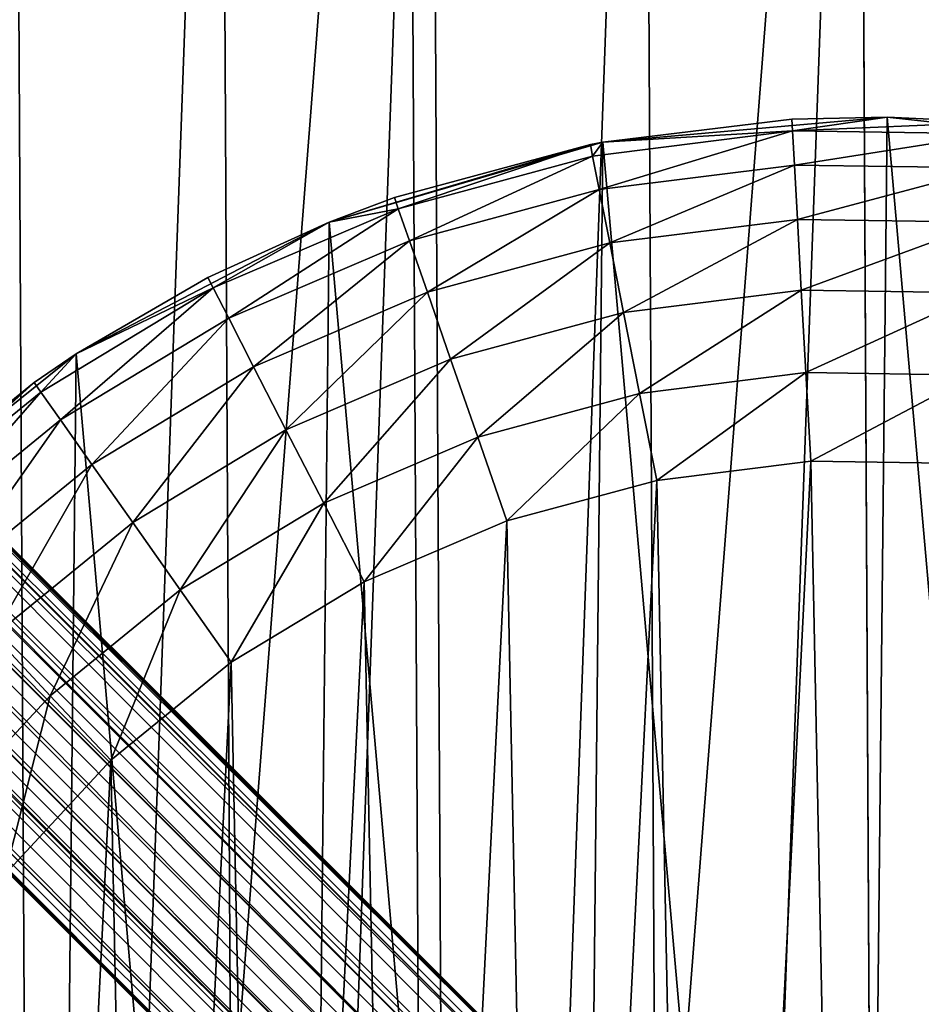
# Model space of a CAD drawing. Header units: millimetres. Extents: x -102 to 98, y 1 to 201.
# Tile 24 of 31: x -14 to -1, y 109 to 124. Entities that reach past the tile are written whole.
import ezdxf

# ---------------------------------------------------------------- set-up
doc = ezdxf.new("R2010")
doc.units = ezdxf.units.MM
doc.header["$LTSCALE"] = 25.4
doc.layers.get('0').update_dxf_attribs({"true_color": 0xff5454})

# ---------------------------------------------------------------- blocks, each defined once
blk = doc.blocks.new('COBA-ANTIQUE-I-9042.STL')
at = {"color": 39, "true_color": 0x42361f}
mesh = blk.add_polyface(dxfattribs=at)
corners = [(98.319, 201, -35.4), (-101.681, 1, -35.4), (-101.681, 201, -35.4), (98.319, 1, -35.4)]
mesh.append_faces([[corners[k] for k in face] for face in [(0, 1, 2), (1, 0, 3)]], dxfattribs={"vtx0": -1, "color": 39})
mesh = blk.add_polyface(dxfattribs=at)
corners = [(98.319, 1, -30), (-101.681, 201, -30), (-101.681, 1, -30), (98.319, 201, -30)]
mesh.append_faces([[corners[k] for k in face] for face in [(0, 1, 2), (1, 0, 3)]], dxfattribs={"vtx0": -1, "color": 39})
at = {"color": 250, "true_color": 0x262626}
mesh = blk.add_polyface(dxfattribs=at)
corners = [(-68.079, 169.717, -45.849), (-4.916, 106.638, -45.4), (-68.295, 169.696, -46.25)]
mesh.append_faces([[corners[k] for k in face] for face in [(0, 1, 2)]], dxfattribs={"color": 250})
mesh = blk.add_polyface(dxfattribs=at)
corners = [(-68.174, 169.709, -44.741), (-4.931, 106.629, -45.155), (-67.999, 169.722, -45.4)]
mesh.append_faces([[corners[k] for k in face] for face in [(0, 1, 2)]], dxfattribs={"color": 250})
mesh = blk.add_polyface(dxfattribs=at)
corners = [(-4.916, 106.638, -45.4), (-68.079, 169.717, -45.849), (-67.999, 169.722, -45.4)]
mesh.append_faces([[corners[k] for k in face] for face in [(0, 1, 2)]], dxfattribs={"color": 250})
mesh = blk.add_polyface(dxfattribs=at)
corners = [(-4.931, 106.629, -45.155), (-4.916, 106.638, -45.4), (-67.999, 169.722, -45.4)]
mesh.append_faces([[corners[k] for k in face] for face in [(0, 1, 2)]], dxfattribs={"color": 250})
mesh = blk.add_polyface(dxfattribs=at)
corners = [(-5.637, 106.158, -43.928), (-68.848, 169.591, -44.03), (-69.018, 169.539, -43.928)]
mesh.append_faces([[corners[k] for k in face] for face in [(0, 1, 2)]], dxfattribs={"color": 250})
mesh = blk.add_polyface(dxfattribs=at)
corners = [(-68.848, 169.591, -46.77), (66.857, 33.663, -46.872), (-69.018, 169.539, -46.872), (66.909, 33.833, -46.77)]
mesh.append_faces([[corners[k] for k in face] for face in [(0, 1, 2), (1, 0, 3)]], dxfattribs={"vtx0": -1, "color": 250})
mesh = blk.add_polyface(dxfattribs=at)
corners = [(-5.117, 106.518, -44.55), (-68.295, 169.696, -44.55), (-68.848, 169.591, -44.03)]
mesh.append_faces([[corners[k] for k in face] for face in [(0, 1, 2)]], dxfattribs={"color": 250})
mesh = blk.add_polyface(dxfattribs=at)
corners = [(-68.295, 169.696, -46.25), (66.909, 33.833, -46.77), (-68.848, 169.591, -46.77), (67.014, 34.386, -46.25)]
mesh.append_faces([[corners[k] for k in face] for face in [(0, 1, 2), (1, 0, 3)]], dxfattribs={"vtx0": -1, "color": 250})
mesh = blk.add_polyface(dxfattribs=at)
corners = [(-5.117, 106.518, -44.55), (-68.848, 169.591, -44.03), (-5.637, 106.158, -43.928)]
mesh.append_faces([[corners[k] for k in face] for face in [(0, 1, 2)]], dxfattribs={"color": 250})
mesh = blk.add_polyface(dxfattribs=at)
corners = [(-5.117, 106.518, -44.55), (-68.174, 169.709, -44.741), (-68.295, 169.696, -44.55)]
mesh.append_faces([[corners[k] for k in face] for face in [(0, 1, 2)]], dxfattribs={"color": 250})
mesh = blk.add_polyface(dxfattribs=at)
corners = [(3.957, 97.766, -45.4), (67.035, 34.602, -45.849), (-68.295, 169.696, -46.25)]
mesh.append_faces([[corners[k] for k in face] for face in [(0, 1, 2)]], dxfattribs={"color": 250})
mesh = blk.add_polyface(dxfattribs=at)
corners = [(3.957, 97.766, -45.4), (-68.295, 169.696, -46.25), (-4.916, 106.638, -45.4)]
mesh.append_faces([[corners[k] for k in face] for face in [(0, 1, 2)]], dxfattribs={"color": 250})
mesh = blk.add_polyface(dxfattribs=at)
corners = [(67.035, 34.602, -45.849), (67.014, 34.386, -46.25), (-68.295, 169.696, -46.25)]
mesh.append_faces([[corners[k] for k in face] for face in [(0, 1, 2)]], dxfattribs={"color": 250})
mesh = blk.add_polyface(dxfattribs=at)
corners = [(-68.174, 169.709, -44.741), (-5.117, 106.518, -44.55), (-4.931, 106.629, -45.155)]
mesh.append_faces([[corners[k] for k in face] for face in [(0, 1, 2)]], dxfattribs={"color": 250})
mesh = blk.add_polyface(dxfattribs=at)
corners = [(-5.955, 105.898, -43.758), (-69.018, 169.539, -43.928), (-69.408, 169.363, -43.761)]
mesh.append_faces([[corners[k] for k in face] for face in [(0, 1, 2)]], dxfattribs={"color": 250})
mesh = blk.add_polyface(dxfattribs=at)
corners = [(-69.018, 169.539, -46.872), (66.682, 33.274, -47.039), (-69.408, 169.364, -47.039), (66.857, 33.663, -46.872)]
mesh.append_faces([[corners[k] for k in face] for face in [(0, 1, 2), (1, 0, 3)]], dxfattribs={"vtx0": -1, "color": 250})
mesh = blk.add_polyface(dxfattribs=at)
corners = [(-5.637, 106.158, -43.928), (-69.018, 169.539, -43.928), (-5.955, 105.898, -43.758)]
mesh.append_faces([[corners[k] for k in face] for face in [(0, 1, 2)]], dxfattribs={"color": 250})
mesh = blk.add_polyface(dxfattribs=at)
corners = [(-69.408, 169.364, -47.039), (66.406, 32.912, -47.1), (-69.769, 169.088, -47.1), (66.682, 33.274, -47.039)]
mesh.append_faces([[corners[k] for k in face] for face in [(0, 1, 2), (1, 0, 3)]], dxfattribs={"vtx0": -1, "color": 250})
mesh = blk.add_polyface(dxfattribs=at)
corners = [(-6.278, 105.596, -43.7), (-69.408, 169.363, -43.761), (-69.769, 169.088, -43.7)]
mesh.append_faces([[corners[k] for k in face] for face in [(0, 1, 2)]], dxfattribs={"color": 250})
mesh = blk.add_polyface(dxfattribs=at)
corners = [(-5.955, 105.898, -43.758), (-69.408, 169.363, -43.761), (-6.278, 105.596, -43.7)]
mesh.append_faces([[corners[k] for k in face] for face in [(0, 1, 2)]], dxfattribs={"color": 250})
mesh = blk.add_polyface(dxfattribs=at)
corners = [(-6.579, 105.274, -43.758), (-69.769, 169.088, -43.7), (-70.045, 168.727, -43.761)]
mesh.append_faces([[corners[k] for k in face] for face in [(0, 1, 2)]], dxfattribs={"color": 250})
mesh = blk.add_polyface(dxfattribs=at)
corners = [(-69.769, 169.088, -47.1), (66.046, 32.637, -47.039), (-70.045, 168.726, -47.039), (66.406, 32.912, -47.1)]
mesh.append_faces([[corners[k] for k in face] for face in [(0, 1, 2), (1, 0, 3)]], dxfattribs={"vtx0": -1, "color": 250})
mesh = blk.add_polyface(dxfattribs=at)
corners = [(-6.278, 105.596, -43.7), (-69.769, 169.088, -43.7), (-6.579, 105.274, -43.758)]
mesh.append_faces([[corners[k] for k in face] for face in [(0, 1, 2)]], dxfattribs={"color": 250})
mesh = blk.add_polyface(dxfattribs=at)
corners = [(-6.839, 104.956, -43.928), (-70.045, 168.727, -43.761), (-70.22, 168.337, -43.928)]
mesh.append_faces([[corners[k] for k in face] for face in [(0, 1, 2)]], dxfattribs={"color": 250})
mesh = blk.add_polyface(dxfattribs=at)
corners = [(-70.045, 168.726, -47.039), (65.655, 32.461, -46.872), (-70.22, 168.337, -46.872), (66.046, 32.637, -47.039)]
mesh.append_faces([[corners[k] for k in face] for face in [(0, 1, 2), (1, 0, 3)]], dxfattribs={"vtx0": -1, "color": 250})
mesh = blk.add_polyface(dxfattribs=at)
corners = [(-6.579, 105.274, -43.758), (-70.045, 168.727, -43.761), (-6.839, 104.956, -43.928)]
mesh.append_faces([[corners[k] for k in face] for face in [(0, 1, 2)]], dxfattribs={"color": 250})
mesh = blk.add_polyface(dxfattribs=at)
corners = [(-6.839, 104.956, -43.928), (-70.22, 168.337, -43.928), (-70.272, 168.167, -44.03)]
mesh.append_faces([[corners[k] for k in face] for face in [(0, 1, 2)]], dxfattribs={"color": 250})
mesh = blk.add_polyface(dxfattribs=at)
corners = [(-70.22, 168.337, -46.872), (65.485, 32.409, -46.77), (-70.272, 168.167, -46.77), (65.655, 32.461, -46.872)]
mesh.append_faces([[corners[k] for k in face] for face in [(0, 1, 2), (1, 0, 3)]], dxfattribs={"vtx0": -1, "color": 250})
mesh = blk.add_polyface(dxfattribs=at)
corners = [(-7.199, 104.436, -44.55), (-70.272, 168.167, -44.03), (-70.377, 167.614, -44.55)]
mesh.append_faces([[corners[k] for k in face] for face in [(0, 1, 2)]], dxfattribs={"color": 250})
mesh = blk.add_polyface(dxfattribs=at)
corners = [(-70.272, 168.167, -46.77), (64.932, 32.304, -46.25), (-70.377, 167.614, -46.25), (65.485, 32.409, -46.77)]
mesh.append_faces([[corners[k] for k in face] for face in [(0, 1, 2), (1, 0, 3)]], dxfattribs={"vtx0": -1, "color": 250})
mesh = blk.add_polyface(dxfattribs=at)
corners = [(-6.839, 104.956, -43.928), (-70.272, 168.167, -44.03), (-7.199, 104.436, -44.55)]
mesh.append_faces([[corners[k] for k in face] for face in [(0, 1, 2)]], dxfattribs={"color": 250})
mesh = blk.add_polyface(dxfattribs=at)
corners = [(-70.377, 167.614, -44.55), (-70.398, 167.398, -44.952), (-7.311, 104.25, -45.155)]
mesh.append_faces([[corners[k] for k in face] for face in [(0, 1, 2)]], dxfattribs={"color": 250})
mesh = blk.add_polyface(dxfattribs=at)
corners = [(-70.377, 167.614, -46.25), (64.932, 32.304, -46.25), (-70.398, 167.398, -45.85)]
mesh.append_faces([[corners[k] for k in face] for face in [(0, 1, 2)]], dxfattribs={"color": 250})
mesh = blk.add_polyface(dxfattribs=at)
corners = [(-70.377, 167.614, -44.55), (-7.311, 104.25, -45.155), (-7.199, 104.436, -44.55)]
mesh.append_faces([[corners[k] for k in face] for face in [(0, 1, 2)]], dxfattribs={"color": 250})
mesh = blk.add_polyface(dxfattribs=at)
corners = [(-70.398, 167.398, -44.952), (-70.403, 167.318, -45.4), (-7.32, 104.234, -45.4)]
mesh.append_faces([[corners[k] for k in face] for face in [(0, 1, 2)]], dxfattribs={"color": 250})
mesh = blk.add_polyface(dxfattribs=at)
corners = [(-70.403, 167.318, -45.4), (-70.398, 167.398, -45.85), (-7.32, 104.234, -45.4)]
mesh.append_faces([[corners[k] for k in face] for face in [(0, 1, 2)]], dxfattribs={"color": 250})
mesh = blk.add_polyface(dxfattribs=at)
corners = [(-70.398, 167.398, -44.952), (-7.32, 104.234, -45.4), (-7.311, 104.25, -45.155)]
mesh.append_faces([[corners[k] for k in face] for face in [(0, 1, 2)]], dxfattribs={"color": 250})
mesh = blk.add_polyface(dxfattribs=at)
corners = [(-7.32, 104.234, -45.4), (-70.398, 167.398, -45.85), (64.932, 32.304, -46.25)]
mesh.append_faces([[corners[k] for k in face] for face in [(0, 1, 2)]], dxfattribs={"color": 250})
mesh = blk.add_polyface(dxfattribs=at)
corners = [(-41.527, 97.486, 0), (-40.509, 110.615, 0), (-41.562, 104.093, 0), (-40.405, 90.976, 0), (-38.397, 116.874, 0), (-38.227, 84.739, 0), (-35.283, 122.701, 0), (-35.052, 78.946, 0), (-31.253, 127.936, 0), (-30.967, 73.754, 0), (-26.416, 132.436, 0), (-26.083, 69.305, 0), (-20.905, 136.078, 0), (-20.533, 65.721, 0), (-14.869, 138.764, 0), (-14.47, 63.099, 0), (-8.473, 140.419, 0), (-8.057, 61.511, 0), (-1.893, 140.999, 0), (-1.47, 61.001, 0), (4.694, 140.489, 0), (5.11, 61.581, 0), (11.107, 138.901, 0), (11.506, 63.236, 0), (17.17, 136.279, 0), (17.542, 65.922, 0), (22.72, 132.695, 0), (23.053, 69.564, 0), (27.604, 128.246, 0), (27.89, 74.064, 0), (31.689, 123.054, 0), (31.92, 79.299, 0), (34.864, 117.261, 0), (35.034, 85.126, 0), (37.042, 111.024, 0), (37.146, 91.385, 0), (38.164, 104.514, 0), (38.199, 97.907, 0)]
mesh.append_faces([[corners[k] for k in face] for face in [(0, 1, 2), (36, 35, 37)]], dxfattribs={"vtx0": -1, "color": 250})
mesh.append_faces([[corners[k] for k in face] for face in [(1, 3, 4), (4, 5, 6), (6, 7, 8), (8, 9, 10), (10, 11, 12), (12, 13, 14), (14, 15, 16), (16, 17, 18), (18, 19, 20), (20, 21, 22), (22, 23, 24), (24, 25, 26), (26, 27, 28), (28, 29, 30), (30, 31, 32), (32, 33, 34), (34, 35, 36)]], dxfattribs={"vtx0": -1, "vtx1": -1, "color": 250})
mesh.append_faces([[corners[k] for k in face] for face in [(1, 0, 3), (4, 3, 5), (6, 5, 7), (8, 7, 9), (10, 9, 11), (12, 11, 13), (14, 13, 15), (16, 15, 17), (18, 17, 19), (20, 19, 21), (22, 21, 23), (24, 23, 25), (26, 25, 27), (28, 27, 29), (30, 29, 31), (32, 31, 33), (34, 33, 35)]], dxfattribs={"vtx0": -1, "vtx2": -1, "color": 250})
mesh = blk.add_polyface(dxfattribs=at)
corners = [(-39.568, 103.938, -30), (-39.535, 97.662, -30), (-39.681, 100.799, -30), (-39.196, 107.057, -30), (-39.13, 94.548, -30), (-38.567, 110.134, -30), (-38.469, 91.477, -30), (-37.687, 113.149, -30), (-37.557, 88.472, -30), (-36.561, 116.081, -30), (-36.4, 85.552, -30), (-35.196, 118.909, -30), (-35.006, 82.738, -30), (-33.603, 121.616, -30), (-33.384, 80.048, -30), (-31.792, 124.181, -30), (-31.545, 77.502, -30), (-29.774, 126.589, -30), (-29.503, 75.116, -30), (-27.565, 128.821, -30), (-27.27, 72.907, -30), (-25.18, 130.864, -30), (-24.863, 70.89, -30), (-22.633, 132.702, -30), (-22.297, 69.078, -30), (-19.944, 134.324, -30), (-19.591, 67.485, -30), (-17.129, 135.718, -30), (-16.762, 66.121, -30), (-14.21, 136.875, -30), (-13.83, 64.994, -30), (-11.204, 137.787, -30), (-10.815, 64.114, -30), (-8.134, 138.448, -30), (-7.738, 63.486, -30), (-5.019, 138.853, -30), (-4.62, 63.114, -30), (-1.882, 138.999, -30), (-1.481, 63.001, -30), (1.257, 138.886, -30), (1.656, 63.147, -30), (4.375, 138.514, -30), (4.771, 63.552, -30), (7.452, 137.886, -30), (7.841, 64.213, -30), (10.467, 137.006, -30), (10.847, 65.125, -30), (13.399, 135.879, -30), (13.766, 66.282, -30), (16.228, 134.515, -30), (16.581, 67.676, -30), (18.934, 132.922, -30), (19.27, 69.298, -30), (21.5, 131.11, -30), (21.817, 71.136, -30), (23.907, 129.093, -30), (24.202, 73.179, -30), (26.14, 126.884, -30), (26.412, 75.411, -30), (28.182, 124.498, -30), (28.429, 77.819, -30), (30.021, 121.952, -30), (30.24, 80.384, -30), (31.643, 119.262, -30), (31.834, 83.091, -30), (33.037, 116.448, -30), (33.198, 85.919, -30), (34.194, 113.528, -30), (34.324, 88.851, -30), (35.106, 110.523, -30), (35.204, 91.866, -30), (35.767, 107.452, -30), (35.833, 94.943, -30), (36.172, 104.338, -30), (36.205, 98.062, -30), (36.318, 101.201, -30)]
mesh.append_faces([[corners[k] for k in face] for face in [(0, 1, 2), (74, 73, 75)]], dxfattribs={"vtx0": -1, "color": 250})
mesh.append_faces([[corners[k] for k in face] for face in [(1, 3, 4), (4, 5, 6), (6, 7, 8), (8, 9, 10), (10, 11, 12), (12, 13, 14), (14, 15, 16), (16, 17, 18), (18, 19, 20), (20, 21, 22), (22, 23, 24), (24, 25, 26), (26, 27, 28), (28, 29, 30), (30, 31, 32), (32, 33, 34), (34, 35, 36), (36, 37, 38), (38, 39, 40), (40, 41, 42), (42, 43, 44), (44, 45, 46), (46, 47, 48), (48, 49, 50), (50, 51, 52), (52, 53, 54), (54, 55, 56), (56, 57, 58), (58, 59, 60), (60, 61, 62), (62, 63, 64), (64, 65, 66), (66, 67, 68), (68, 69, 70), (70, 71, 72), (72, 73, 74)]], dxfattribs={"vtx0": -1, "vtx1": -1, "color": 250})
mesh.append_faces([[corners[k] for k in face] for face in [(1, 0, 3), (4, 3, 5), (6, 5, 7), (8, 7, 9), (10, 9, 11), (12, 11, 13), (14, 13, 15), (16, 15, 17), (18, 17, 19), (20, 19, 21), (22, 21, 23), (24, 23, 25), (26, 25, 27), (28, 27, 29), (30, 29, 31), (32, 31, 33), (34, 33, 35), (36, 35, 37), (38, 37, 39), (40, 39, 41), (42, 41, 43), (44, 43, 45), (46, 45, 47), (48, 47, 49), (50, 49, 51), (52, 51, 53), (54, 53, 55), (56, 55, 57), (58, 57, 59), (60, 59, 61), (62, 61, 63), (64, 63, 65), (66, 65, 67), (68, 67, 69), (70, 69, 71), (72, 71, 73)]], dxfattribs={"vtx0": -1, "vtx2": -1, "color": 250})
mesh = blk.add_polyface(dxfattribs=at)
corners = [(-22.479, 105.361, -110.4), (-22.565, 97.07, -110.4), (-22.93, 101.22, -110.4), (-21.397, 93.071, -110.4), (-21.229, 109.335, -110.4), (-19.471, 89.377, -110.4), (-19.227, 112.988, -110.4), (-16.862, 86.13, -110.4), (-16.551, 116.181, -110.4), (-13.669, 83.454, -110.4), (-13.304, 118.79, -110.4), (-10.016, 81.453, -110.4), (-9.61, 120.715, -110.4), (-6.042, 80.202, -110.4), (-5.611, 121.883, -110.4), (-1.901, 79.751, -110.4), (-1.462, 122.249, -110.4), (2.249, 80.117, -110.4), (2.679, 121.798, -110.4), (6.247, 81.285, -110.4), (6.653, 120.547, -110.4), (9.941, 83.21, -110.4), (10.306, 118.546, -110.4), (13.188, 85.819, -110.4), (13.499, 115.87, -110.4), (15.864, 89.012, -110.4), (16.108, 112.623, -110.4), (17.866, 92.665, -110.4), (18.034, 108.929, -110.4), (19.116, 96.639, -110.4), (19.202, 104.93, -110.4), (19.567, 100.78, -110.4)]
mesh.append_faces([[corners[k] for k in face] for face in [(0, 1, 2), (29, 30, 31)]], dxfattribs={"vtx0": -1, "color": 250})
mesh.append_faces([[corners[k] for k in face] for face in [(1, 0, 3), (3, 4, 5), (5, 6, 7), (7, 8, 9), (9, 10, 11), (11, 12, 13), (13, 14, 15), (15, 16, 17), (17, 18, 19), (19, 20, 21), (21, 22, 23), (23, 24, 25), (25, 26, 27), (27, 28, 29)]], dxfattribs={"vtx0": -1, "vtx1": -1, "color": 250})
mesh.append_faces([[corners[k] for k in face] for face in [(3, 0, 4), (5, 4, 6), (7, 6, 8), (9, 8, 10), (11, 10, 12), (13, 12, 14), (15, 14, 16), (17, 16, 18), (19, 18, 20), (21, 20, 22), (23, 22, 24), (25, 24, 26), (27, 26, 28), (29, 28, 30)]], dxfattribs={"vtx0": -1, "vtx2": -1, "color": 250})
mesh = blk.add_polyface(dxfattribs=at)
corners = [(-2.852, 122.218, -50.4), (-1.462, 122.249, -110.4), (-5.611, 121.883, -110.4)]
mesh.append_faces([[corners[k] for k in face] for face in [(0, 1, 2)]], dxfattribs={"color": 250})
mesh = blk.add_polyface(dxfattribs=at)
corners = [(-2.852, 122.218, -50.4), (-5.611, 121.883, -110.4), (-5.611, 121.883, -50.4)]
mesh.append_faces([[corners[k] for k in face] for face in [(0, 1, 2)]], dxfattribs={"color": 250})
mesh = blk.add_polyface(dxfattribs=at)
corners = [(-2.843, 122.048, -49.106), (-2.852, 122.218, -50.4), (-5.611, 121.883, -50.4)]
mesh.append_faces([[corners[k] for k in face] for face in [(0, 1, 2)]], dxfattribs={"color": 250})
mesh = blk.add_polyface(dxfattribs=at)
corners = [(-1.462, 122.249, -50.4), (-1.462, 122.249, -110.4), (-2.852, 122.218, -50.4)]
mesh.append_faces([[corners[k] for k in face] for face in [(0, 1, 2)]], dxfattribs={"color": 250})
mesh = blk.add_polyface(dxfattribs=at)
corners = [(-2.843, 122.048, -49.106), (-1.462, 122.249, -50.4), (-2.852, 122.218, -50.4)]
mesh.append_faces([[corners[k] for k in face] for face in [(0, 1, 2)]], dxfattribs={"color": 250})
mesh = blk.add_polyface(dxfattribs=at)
corners = [(-2.843, 122.048, -49.106), (0.112, 122.174, -50.4), (-1.462, 122.249, -50.4)]
mesh.append_faces([[corners[k] for k in face] for face in [(0, 1, 2)]], dxfattribs={"color": 250})
mesh = blk.add_polyface(dxfattribs=at)
corners = [(0.098, 122.004, -49.106), (0.112, 122.174, -50.4), (-2.843, 122.048, -49.106)]
mesh.append_faces([[corners[k] for k in face] for face in [(0, 1, 2)]], dxfattribs={"color": 250})
mesh = blk.add_polyface(dxfattribs=at)
corners = [(0.112, 122.174, -50.4), (2.679, 121.798, -110.4), (-1.462, 122.249, -110.4)]
mesh.append_faces([[corners[k] for k in face] for face in [(0, 1, 2)]], dxfattribs={"color": 250})
mesh = blk.add_polyface(dxfattribs=at)
corners = [(0.112, 122.174, -50.4), (-1.462, 122.249, -110.4), (-1.462, 122.249, -50.4)]
mesh.append_faces([[corners[k] for k in face] for face in [(0, 1, 2)]], dxfattribs={"color": 250})
mesh = blk.add_polyface(dxfattribs=at)
corners = [(-2.843, 122.048, -49.106), (-5.611, 121.883, -50.4), (-5.761, 121.681, -49.106)]
mesh.append_faces([[corners[k] for k in face] for face in [(0, 1, 2)]], dxfattribs={"color": 250})
mesh = blk.add_polyface(dxfattribs=at)
corners = [(-5.664, 121.191, -47.9), (-2.843, 122.048, -49.106), (-5.761, 121.681, -49.106), (-2.815, 121.549, -47.9)]
mesh.append_faces([[corners[k] for k in face] for face in [(0, 1, 2), (1, 0, 3)]], dxfattribs={"vtx0": -1, "color": 250})
mesh = blk.add_polyface(dxfattribs=at)
corners = [(-2.815, 121.549, -47.9), (0.098, 122.004, -49.106), (-2.843, 122.048, -49.106), (0.056, 121.507, -47.9)]
mesh.append_faces([[corners[k] for k in face] for face in [(0, 1, 2), (1, 0, 3)]], dxfattribs={"vtx0": -1, "color": 250})
mesh = blk.add_polyface(dxfattribs=at)
corners = [(-5.794, 121.848, -50.4), (-5.611, 121.883, -110.4), (-9.61, 120.715, -110.4)]
mesh.append_faces([[corners[k] for k in face] for face in [(0, 1, 2)]], dxfattribs={"color": 250})
mesh = blk.add_polyface(dxfattribs=at)
corners = [(-5.794, 121.848, -50.4), (-9.61, 120.715, -110.4), (-8.655, 121.073, -50.4)]
mesh.append_faces([[corners[k] for k in face] for face in [(0, 1, 2)]], dxfattribs={"color": 250})
mesh = blk.add_polyface(dxfattribs=at)
corners = [(-8.599, 120.912, -49.106), (-5.794, 121.848, -50.4), (-8.655, 121.073, -50.4), (-5.761, 121.681, -49.106)]
mesh.append_faces([[corners[k] for k in face] for face in [(0, 1, 2), (1, 0, 3)]], dxfattribs={"vtx0": -1, "color": 250})
mesh = blk.add_polyface(dxfattribs=at)
corners = [(-5.611, 121.883, -50.4), (-5.611, 121.883, -110.4), (-5.794, 121.848, -50.4)]
mesh.append_faces([[corners[k] for k in face] for face in [(0, 1, 2)]], dxfattribs={"color": 250})
mesh = blk.add_polyface(dxfattribs=at)
corners = [(-5.761, 121.681, -49.106), (-5.611, 121.883, -50.4), (-5.794, 121.848, -50.4)]
mesh.append_faces([[corners[k] for k in face] for face in [(0, 1, 2)]], dxfattribs={"color": 250})
mesh = blk.add_polyface(dxfattribs=at)
corners = [(-8.435, 120.44, -47.9), (-5.761, 121.681, -49.106), (-8.599, 120.912, -49.106), (-5.664, 121.191, -47.9)]
mesh.append_faces([[corners[k] for k in face] for face in [(0, 1, 2), (1, 0, 3)]], dxfattribs={"vtx0": -1, "color": 250})
mesh = blk.add_polyface(dxfattribs=at)
corners = [(-5.51, 120.412, -46.864), (-2.815, 121.549, -47.9), (-5.664, 121.191, -47.9), (-2.771, 120.755, -46.864)]
mesh.append_faces([[corners[k] for k in face] for face in [(0, 1, 2), (1, 0, 3)]], dxfattribs={"vtx0": -1, "color": 250})
mesh = blk.add_polyface(dxfattribs=at)
corners = [(-2.771, 120.755, -46.864), (0.056, 121.507, -47.9), (-2.815, 121.549, -47.9), (-0.011, 120.715, -46.864)]
mesh.append_faces([[corners[k] for k in face] for face in [(0, 1, 2), (1, 0, 3)]], dxfattribs={"vtx0": -1, "color": 250})
mesh = blk.add_polyface(dxfattribs=at)
corners = [(-8.174, 119.69, -46.864), (-5.664, 121.191, -47.9), (-8.435, 120.44, -47.9), (-5.51, 120.412, -46.864)]
mesh.append_faces([[corners[k] for k in face] for face in [(0, 1, 2), (1, 0, 3)]], dxfattribs={"vtx0": -1, "color": 250})
mesh = blk.add_polyface(dxfattribs=at)
corners = [(-8.655, 121.073, -50.4), (-9.61, 120.715, -110.4), (-9.61, 120.715, -50.4)]
mesh.append_faces([[corners[k] for k in face] for face in [(0, 1, 2)]], dxfattribs={"color": 250})
mesh = blk.add_polyface(dxfattribs=at)
corners = [(-8.599, 120.912, -49.106), (-8.655, 121.073, -50.4), (-9.61, 120.715, -50.4)]
mesh.append_faces([[corners[k] for k in face] for face in [(0, 1, 2)]], dxfattribs={"color": 250})
mesh = blk.add_polyface(dxfattribs=at)
corners = [(-8.599, 120.912, -49.106), (-9.61, 120.715, -50.4), (-11.303, 119.756, -49.106)]
mesh.append_faces([[corners[k] for k in face] for face in [(0, 1, 2)]], dxfattribs={"color": 250})
mesh = blk.add_polyface(dxfattribs=at)
corners = [(-11.075, 119.311, -47.9), (-8.599, 120.912, -49.106), (-11.303, 119.756, -49.106), (-8.435, 120.44, -47.9)]
mesh.append_faces([[corners[k] for k in face] for face in [(0, 1, 2), (1, 0, 3)]], dxfattribs={"vtx0": -1, "color": 250})
mesh = blk.add_polyface(dxfattribs=at)
corners = [(-11.381, 119.907, -50.4), (-9.61, 120.715, -110.4), (-13.304, 118.79, -110.4)]
mesh.append_faces([[corners[k] for k in face] for face in [(0, 1, 2)]], dxfattribs={"color": 250})
mesh = blk.add_polyface(dxfattribs=at)
corners = [(-9.61, 120.715, -50.4), (-9.61, 120.715, -110.4), (-11.381, 119.907, -50.4)]
mesh.append_faces([[corners[k] for k in face] for face in [(0, 1, 2)]], dxfattribs={"color": 250})
mesh = blk.add_polyface(dxfattribs=at)
corners = [(-11.303, 119.756, -49.106), (-9.61, 120.715, -50.4), (-11.381, 119.907, -50.4)]
mesh.append_faces([[corners[k] for k in face] for face in [(0, 1, 2)]], dxfattribs={"color": 250})
mesh = blk.add_polyface(dxfattribs=at)
corners = [(-5.31, 119.396, -46.07), (-2.771, 120.755, -46.864), (-5.51, 120.412, -46.864), (-2.714, 119.722, -46.07)]
mesh.append_faces([[corners[k] for k in face] for face in [(0, 1, 2), (1, 0, 3)]], dxfattribs={"vtx0": -1, "color": 250})
mesh = blk.add_polyface(dxfattribs=at)
corners = [(-2.714, 119.722, -46.07), (-0.011, 120.715, -46.864), (-2.771, 120.755, -46.864), (-0.099, 119.683, -46.07)]
mesh.append_faces([[corners[k] for k in face] for face in [(0, 1, 2), (1, 0, 3)]], dxfattribs={"vtx0": -1, "color": 250})
mesh = blk.add_polyface(dxfattribs=at)
corners = [(-10.712, 118.604, -46.864), (-8.435, 120.44, -47.9), (-11.075, 119.311, -47.9), (-8.174, 119.69, -46.864)]
mesh.append_faces([[corners[k] for k in face] for face in [(0, 1, 2), (1, 0, 3)]], dxfattribs={"vtx0": -1, "color": 250})
mesh = blk.add_polyface(dxfattribs=at)
corners = [(-7.835, 118.712, -46.07), (-5.51, 120.412, -46.864), (-8.174, 119.69, -46.864), (-5.31, 119.396, -46.07)]
mesh.append_faces([[corners[k] for k in face] for face in [(0, 1, 2), (1, 0, 3)]], dxfattribs={"vtx0": -1, "color": 250})
mesh = blk.add_polyface(dxfattribs=at)
corners = [(-11.381, 119.907, -50.4), (-13.304, 118.79, -110.4), (-13.304, 118.79, -50.4)]
mesh.append_faces([[corners[k] for k in face] for face in [(0, 1, 2)]], dxfattribs={"color": 250})
mesh = blk.add_polyface(dxfattribs=at)
corners = [(-11.303, 119.756, -49.106), (-11.381, 119.907, -50.4), (-13.304, 118.79, -50.4)]
mesh.append_faces([[corners[k] for k in face] for face in [(0, 1, 2)]], dxfattribs={"color": 250})
mesh = blk.add_polyface(dxfattribs=at)
corners = [(-11.303, 119.756, -49.106), (-13.304, 118.79, -50.4), (-13.82, 118.234, -49.106)]
mesh.append_faces([[corners[k] for k in face] for face in [(0, 1, 2)]], dxfattribs={"color": 250})
mesh = blk.add_polyface(dxfattribs=at)
corners = [(-13.532, 117.826, -47.9), (-11.303, 119.756, -49.106), (-13.82, 118.234, -49.106), (-11.075, 119.311, -47.9)]
mesh.append_faces([[corners[k] for k in face] for face in [(0, 1, 2), (1, 0, 3)]], dxfattribs={"vtx0": -1, "color": 250})
mesh = blk.add_polyface(dxfattribs=at)
corners = [(-10.24, 117.683, -46.07), (-8.174, 119.69, -46.864), (-10.712, 118.604, -46.864), (-7.835, 118.712, -46.07)]
mesh.append_faces([[corners[k] for k in face] for face in [(0, 1, 2), (1, 0, 3)]], dxfattribs={"vtx0": -1, "color": 250})
mesh = blk.add_polyface(dxfattribs=at)
corners = [(-5.076, 118.212, -45.57), (-2.714, 119.722, -46.07), (-5.31, 119.396, -46.07), (-2.648, 118.517, -45.57)]
mesh.append_faces([[corners[k] for k in face] for face in [(0, 1, 2), (1, 0, 3)]], dxfattribs={"vtx0": -1, "color": 250})
mesh = blk.add_polyface(dxfattribs=at)
corners = [(-2.648, 118.517, -45.57), (-0.099, 119.683, -46.07), (-2.714, 119.722, -46.07), (-0.2, 118.481, -45.57)]
mesh.append_faces([[corners[k] for k in face] for face in [(0, 1, 2), (1, 0, 3)]], dxfattribs={"vtx0": -1, "color": 250})
mesh = blk.add_polyface(dxfattribs=at)
corners = [(-7.439, 117.572, -45.57), (-5.31, 119.396, -46.07), (-7.835, 118.712, -46.07), (-5.076, 118.212, -45.57)]
mesh.append_faces([[corners[k] for k in face] for face in [(0, 1, 2), (1, 0, 3)]], dxfattribs={"vtx0": -1, "color": 250})
mesh = blk.add_polyface(dxfattribs=at)
corners = [(-13.075, 117.176, -46.864), (-11.075, 119.311, -47.9), (-13.532, 117.826, -47.9), (-10.712, 118.604, -46.864)]
mesh.append_faces([[corners[k] for k in face] for face in [(0, 1, 2), (1, 0, 3)]], dxfattribs={"vtx0": -1, "color": 250})
mesh = blk.add_polyface(dxfattribs=at)
corners = [(-13.918, 118.373, -50.4), (-13.304, 118.79, -110.4), (-16.551, 116.181, -110.4)]
mesh.append_faces([[corners[k] for k in face] for face in [(0, 1, 2)]], dxfattribs={"color": 250})
mesh = blk.add_polyface(dxfattribs=at)
corners = [(-13.304, 118.79, -50.4), (-13.304, 118.79, -110.4), (-13.918, 118.373, -50.4)]
mesh.append_faces([[corners[k] for k in face] for face in [(0, 1, 2)]], dxfattribs={"color": 250})
mesh = blk.add_polyface(dxfattribs=at)
corners = [(-13.82, 118.234, -49.106), (-13.304, 118.79, -50.4), (-13.918, 118.373, -50.4)]
mesh.append_faces([[corners[k] for k in face] for face in [(0, 1, 2)]], dxfattribs={"color": 250})
mesh = blk.add_polyface(dxfattribs=at)
corners = [(-9.689, 116.61, -45.57), (-7.835, 118.712, -46.07), (-10.24, 117.683, -46.07), (-7.439, 117.572, -45.57)]
mesh.append_faces([[corners[k] for k in face] for face in [(0, 1, 2), (1, 0, 3)]], dxfattribs={"vtx0": -1, "color": 250})
mesh = blk.add_polyface(dxfattribs=at)
corners = [(-12.478, 116.329, -46.07), (-10.712, 118.604, -46.864), (-13.075, 117.176, -46.864), (-10.24, 117.683, -46.07)]
mesh.append_faces([[corners[k] for k in face] for face in [(0, 1, 2), (1, 0, 3)]], dxfattribs={"vtx0": -1, "color": 250})
mesh = blk.add_polyface(dxfattribs=at)
corners = [(-4.826, 116.943, -45.4), (-2.648, 118.517, -45.57), (-5.076, 118.212, -45.57), (-2.577, 117.225, -45.4)]
mesh.append_faces([[corners[k] for k in face] for face in [(0, 1, 2), (1, 0, 3)]], dxfattribs={"vtx0": -1, "color": 250})
mesh = blk.add_polyface(dxfattribs=at)
corners = [(-2.577, 117.225, -45.4), (-0.2, 118.481, -45.57), (-2.648, 118.517, -45.57), (-0.31, 117.192, -45.4)]
mesh.append_faces([[corners[k] for k in face] for face in [(0, 1, 2), (1, 0, 3)]], dxfattribs={"vtx0": -1, "color": 250})
mesh = blk.add_polyface(dxfattribs=at)
corners = [(-13.918, 118.373, -50.4), (-16.551, 116.181, -110.4), (-16.217, 116.501, -50.4)]
mesh.append_faces([[corners[k] for k in face] for face in [(0, 1, 2)]], dxfattribs={"color": 250})
mesh = blk.add_polyface(dxfattribs=at)
corners = [(-16.1, 116.377, -49.106), (-13.918, 118.373, -50.4), (-16.217, 116.501, -50.4), (-13.82, 118.234, -49.106)]
mesh.append_faces([[corners[k] for k in face] for face in [(0, 1, 2), (1, 0, 3)]], dxfattribs={"vtx0": -1, "color": 250})
mesh = blk.add_polyface(dxfattribs=at)
corners = [(-15.758, 116.013, -47.9), (-13.82, 118.234, -49.106), (-16.1, 116.377, -49.106), (-13.532, 117.826, -47.9)]
mesh.append_faces([[corners[k] for k in face] for face in [(0, 1, 2), (1, 0, 3)]], dxfattribs={"vtx0": -1, "color": 250})
mesh = blk.add_polyface(dxfattribs=at)
corners = [(-7.014, 116.35, -45.4), (-5.076, 118.212, -45.57), (-7.439, 117.572, -45.57), (-4.826, 116.943, -45.4)]
mesh.append_faces([[corners[k] for k in face] for face in [(0, 1, 2), (1, 0, 3)]], dxfattribs={"vtx0": -1, "color": 250})
mesh = blk.add_polyface(dxfattribs=at)
corners = [(-15.215, 115.433, -46.864), (-13.532, 117.826, -47.9), (-15.758, 116.013, -47.9), (-13.075, 117.176, -46.864)]
mesh.append_faces([[corners[k] for k in face] for face in [(0, 1, 2), (1, 0, 3)]], dxfattribs={"vtx0": -1, "color": 250})
mesh = blk.add_polyface(dxfattribs=at)
corners = [(-11.784, 115.344, -45.57), (-10.24, 117.683, -46.07), (-12.478, 116.329, -46.07), (-9.689, 116.61, -45.57)]
mesh.append_faces([[corners[k] for k in face] for face in [(0, 1, 2), (1, 0, 3)]], dxfattribs={"vtx0": -1, "color": 250})
mesh = blk.add_polyface(dxfattribs=at)
corners = [(-9.099, 115.459, -45.4), (-7.439, 117.572, -45.57), (-9.689, 116.61, -45.57), (-7.014, 116.35, -45.4)]
mesh.append_faces([[corners[k] for k in face] for face in [(0, 1, 2), (1, 0, 3)]], dxfattribs={"vtx0": -1, "color": 250})
mesh = blk.add_polyface(dxfattribs=at)
corners = [(-17.724, 98.414, -45.4), (-17.816, 102.936, -45.4), (-17.928, 100.672, -45.4), (-17.389, 105.163, -45.4), (-17.208, 96.206, -45.4), (-16.657, 107.308, -45.4), (-16.39, 94.092, -45.4), (-15.633, 109.331, -45.4), (-15.285, 92.112, -45.4), (-14.338, 111.192, -45.4), (-13.916, 90.305, -45.4), (-12.797, 112.854, -45.4), (-12.309, 88.707, -45.4), (-11.039, 114.286, -45.4), (-10.494, 87.347, -45.4), (-9.099, 115.459, -45.4), (-8.508, 86.254, -45.4), (-7.014, 116.35, -45.4), (-6.39, 85.447, -45.4), (-4.826, 116.943, -45.4), (-4.179, 84.943, -45.4), (-2.577, 117.225, -45.4), (-1.92, 84.752, -45.4), (-0.31, 117.192, -45.4), (0.343, 84.877, -45.4), (1.93, 116.844, -45.4), (2.568, 85.315, -45.4), (4.1, 116.187, -45.4), (4.709, 86.059, -45.4), (6.158, 115.234, -45.4), (6.726, 87.094, -45.4), (8.062, 114.005, -45.4), (8.58, 88.4, -45.4), (9.777, 112.522, -45.4), (10.233, 89.95, -45.4), (11.269, 110.815, -45.4), (11.655, 91.716, -45.4), (12.509, 108.917, -45.4), (12.818, 93.663, -45.4), (13.473, 106.865, -45.4), (13.698, 95.752, -45.4), (14.142, 104.699, -45.4), (14.278, 97.943, -45.4), (14.503, 102.461, -45.4), (14.549, 100.194, -45.4)]
mesh.append_faces([[corners[k] for k in face] for face in [(0, 1, 2), (43, 42, 44)]], dxfattribs={"vtx0": -1, "color": 250})
mesh.append_faces([[corners[k] for k in face] for face in [(1, 0, 3), (3, 4, 5), (5, 6, 7), (7, 8, 9), (9, 10, 11), (11, 12, 13), (13, 14, 15), (15, 16, 17), (17, 18, 19), (19, 20, 21), (21, 22, 23), (23, 24, 25), (25, 26, 27), (27, 28, 29), (29, 30, 31), (31, 32, 33), (33, 34, 35), (35, 36, 37), (37, 38, 39), (39, 40, 41), (41, 42, 43)]], dxfattribs={"vtx0": -1, "vtx1": -1, "color": 250})
mesh.append_faces([[corners[k] for k in face] for face in [(3, 0, 4), (5, 4, 6), (7, 6, 8), (9, 8, 10), (11, 10, 12), (13, 12, 14), (15, 14, 16), (17, 16, 18), (19, 18, 20), (21, 20, 22), (23, 22, 24), (25, 24, 26), (27, 26, 28), (29, 28, 30), (31, 30, 32), (33, 32, 34), (35, 34, 36), (37, 36, 38), (39, 38, 40), (41, 40, 42)]], dxfattribs={"vtx0": -1, "vtx2": -1, "color": 250})
mesh = blk.add_polyface(dxfattribs=at)
corners = [(-14.507, 114.678, -46.07), (-13.075, 117.176, -46.864), (-15.215, 115.433, -46.864), (-12.478, 116.329, -46.07)]
mesh.append_faces([[corners[k] for k in face] for face in [(0, 1, 2), (1, 0, 3)]], dxfattribs={"vtx0": -1, "color": 250})
mesh = blk.add_polyface(dxfattribs=at)
corners = [(-11.039, 114.286, -45.4), (-9.689, 116.61, -45.57), (-11.784, 115.344, -45.57), (-9.099, 115.459, -45.4)]
mesh.append_faces([[corners[k] for k in face] for face in [(0, 1, 2), (1, 0, 3)]], dxfattribs={"vtx0": -1, "color": 250})
mesh = blk.add_polyface(dxfattribs=at)
corners = [(-13.682, 113.798, -45.57), (-12.478, 116.329, -46.07), (-14.507, 114.678, -46.07), (-11.784, 115.344, -45.57)]
mesh.append_faces([[corners[k] for k in face] for face in [(0, 1, 2), (1, 0, 3)]], dxfattribs={"vtx0": -1, "color": 250})
mesh = blk.add_polyface(dxfattribs=at)
corners = [(-12.797, 112.854, -45.4), (-11.784, 115.344, -45.57), (-13.682, 113.798, -45.57), (-11.039, 114.286, -45.4)]
mesh.append_faces([[corners[k] for k in face] for face in [(0, 1, 2), (1, 0, 3)]], dxfattribs={"vtx0": -1, "color": 250})
mesh = blk.add_polyface(dxfattribs=at)
corners = [(-15.346, 112.003, -45.57), (-14.507, 114.678, -46.07), (-16.285, 112.76, -46.07), (-13.682, 113.798, -45.57)]
mesh.append_faces([[corners[k] for k in face] for face in [(0, 1, 2), (1, 0, 3)]], dxfattribs={"vtx0": -1, "color": 250})
mesh = blk.add_polyface(dxfattribs=at)
corners = [(-14.338, 111.192, -45.4), (-13.682, 113.798, -45.57), (-15.346, 112.003, -45.57), (-12.797, 112.854, -45.4)]
mesh.append_faces([[corners[k] for k in face] for face in [(0, 1, 2), (1, 0, 3)]], dxfattribs={"vtx0": -1, "color": 250})

msp = doc.modelspace()

# ---------------------------------------------------------------- block references
at = {"color": 0}
msp.add_blockref('COBA-ANTIQUE-I-9042.STL', (0, 0), dxfattribs=at)

doc.saveas('drawing.dxf')
